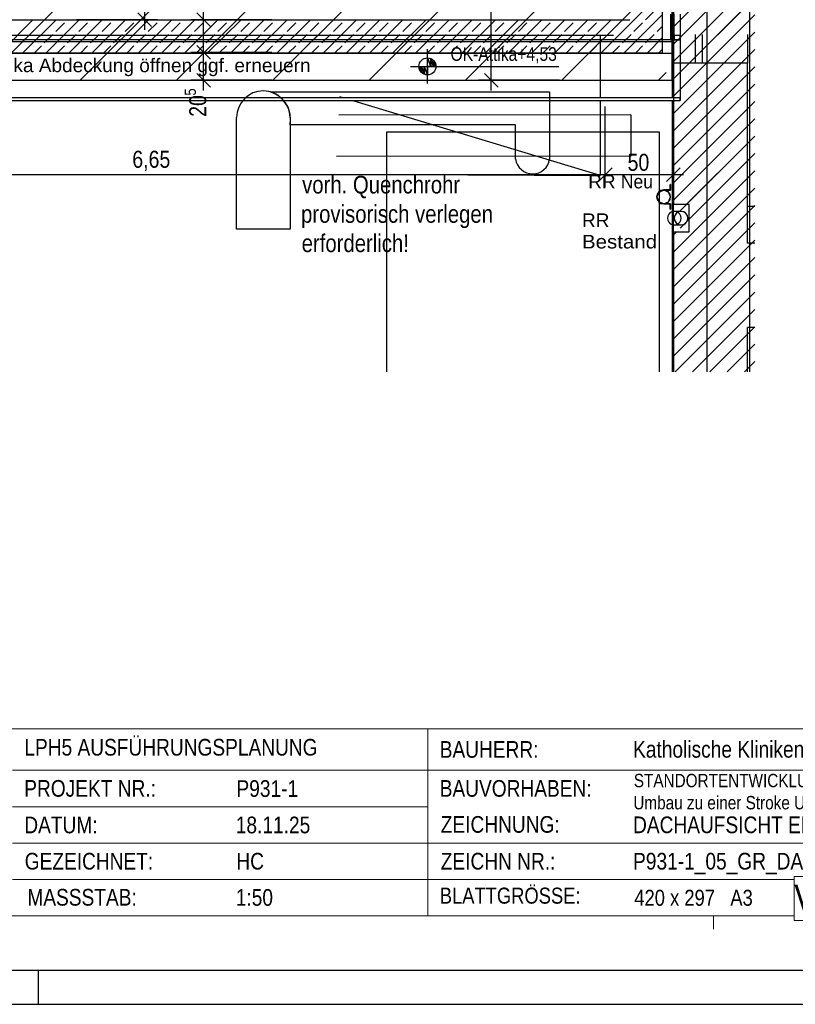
# Model space of a CAD drawing. Header units: metres. Extents: x -2 to 57.6, y -0.5 to 41.5.
# Tile 3 of 41: x 18.7 to 30.1, y -0.5 to 14. Entities that reach past the tile are written whole.
import ezdxf
from ezdxf.enums import TextEntityAlignment as Align

# ---------------------------------------------------------------- set-up
doc = ezdxf.new("R2010")
doc.units = ezdxf.units.M
doc.layers.add('ITB_XXX_Layout Rahmen', color=18, linetype='Continuous')
doc.layers.add('ITB_XXX_xRef', color=251, linetype='Continuous')
doc.styles.add('ARIAL', font='txt', dxfattribs={"height": 0.2})
doc.styles.add('ARIAL NARROW', font='txt', dxfattribs={"height": 0.2})
doc.styles.add('ARIAL NARROW_B', font='txt', dxfattribs={"height": 0.2})
doc.styles.add('ARIAL_B', font='txt', dxfattribs={"height": 0.2})

# ---------------------------------------------------------------- blocks, each defined once
blk = doc.blocks.new('ITB_1003-ID-102-8-535-128')
at = {"layer": 'ITB_XXX_xRef', "lineweight": 25}
for p, q in [((224.312, 182.634), (224.312, 157.226)), ((221.148, 161.506), (221.148, 179.006)), ((223.662, 161.916), (223.662, 178.596)), ((216.927, 162.396), (216.927, 178.116)), ((216.062, 162.396), (216.062, 170.256)), ((224.942, 157.226), (224.942, 167.807)), ((223.919, 162.39), (225.015, 163.486)), ((222.766, 161.916), (223.662, 162.812)), ((223.413, 162.393), (223.54, 162.52)), ((208.971, 162.396), (223.182, 162.396)), ((213.935, 161.909), (214.421, 162.396)), ((214.249, 162.393), (214.252, 162.396)), ((214.274, 161.91), (214.761, 162.396)), ((214.588, 162.393), (214.591, 162.396)), ((214.614, 161.91), (215.1, 162.396)), ((214.928, 162.393), (214.931, 162.396)), ((214.954, 161.91), (215.44, 162.396)), ((216.25, 162.396), (215.062, 162.396)), ((215.267, 162.393), (215.27, 162.396)), ((215.293, 161.91), (215.779, 162.396)), ((215.606, 162.393), (215.609, 162.396)), ((215.633, 161.911), (216.119, 162.396)), ((215.946, 162.393), (215.949, 162.396)), ((215.962, 162.496), (216.162, 162.296)), ((215.973, 161.911), (216.458, 162.396)), ((216.062, 162.246), (216.062, 162.396)), ((216.285, 162.393), (216.288, 162.396)), ((216.312, 161.911), (216.797, 162.396)), ((216.625, 162.393), (216.628, 162.396)), ((216.652, 161.911), (217.137, 162.396)), ((217.927, 162.396), (216.74, 162.396)), ((216.827, 162.496), (217.027, 162.296)), ((216.927, 161.916), (216.927, 162.396)), ((216.964, 162.393), (216.967, 162.396)), ((216.991, 161.912), (217.476, 162.396)), ((217.303, 162.393), (217.306, 162.396)), ((217.331, 161.912), (217.816, 162.396)), ((217.643, 162.393), (217.646, 162.396)), ((217.671, 161.912), (218.155, 162.396)), ((217.982, 162.393), (217.985, 162.396)), ((218.01, 161.912), (218.494, 162.396)), ((218.322, 162.393), (218.325, 162.396)), ((218.35, 161.913), (218.834, 162.396)), ((218.661, 162.393), (218.664, 162.396)), ((218.69, 161.913), (219.173, 162.396)), ((219, 162.393), (219.004, 162.396)), ((219.029, 161.913), (219.513, 162.396)), ((219.34, 162.393), (219.343, 162.396)), ((219.369, 161.913), (219.852, 162.396)), ((219.679, 162.393), (219.682, 162.396)), ((219.709, 161.913), (220.191, 162.396)), ((220.019, 162.393), (220.022, 162.396)), ((220.048, 161.914), (220.531, 162.396)), ((220.358, 162.393), (220.361, 162.396)), ((220.388, 161.914), (220.87, 162.396)), ((220.697, 162.393), (220.701, 162.396)), ((220.728, 161.914), (221.21, 162.396)), ((221.037, 162.393), (221.04, 162.396)), ((221.067, 161.914), (221.549, 162.396)), ((221.376, 162.393), (221.379, 162.396)), ((221.407, 161.915), (221.889, 162.396)), ((221.716, 162.393), (221.719, 162.396)), ((221.747, 161.915), (222.228, 162.396)), ((222.055, 162.393), (222.058, 162.396)), ((222.086, 161.915), (222.567, 162.396)), ((222.395, 162.393), (222.398, 162.396)), ((222.426, 161.915), (222.907, 162.396)), ((222.734, 162.393), (222.737, 162.396)), ((223.073, 162.393), (223.076, 162.396)), ((223.105, 161.916), (223.662, 162.472)), ((214.418, 162.223), (214.546, 162.351)), ((214.758, 162.223), (214.885, 162.351)), ((215.097, 162.223), (215.224, 162.351)), ((215.437, 162.223), (215.564, 162.351)), ((215.776, 162.223), (215.903, 162.351)), ((216.115, 162.223), (216.243, 162.351)), ((216.455, 162.223), (216.582, 162.351)), ((216.794, 162.223), (216.922, 162.351)), ((217.134, 162.223), (217.261, 162.351)), ((217.473, 162.223), (217.6, 162.351)), ((217.812, 162.223), (217.94, 162.351)), ((218.152, 162.223), (218.279, 162.351)), ((218.491, 162.223), (218.619, 162.351)), ((218.831, 162.223), (218.958, 162.351)), ((219.17, 162.223), (219.297, 162.351)), ((219.51, 162.223), (219.637, 162.351)), ((219.849, 162.223), (219.976, 162.351)), ((220.188, 162.223), (220.316, 162.351)), ((220.528, 162.223), (220.655, 162.351)), ((220.867, 162.223), (220.994, 162.351)), ((221.207, 162.223), (221.334, 162.351)), ((221.546, 162.223), (221.673, 162.351)), ((221.885, 162.223), (222.013, 162.351)), ((222.225, 162.223), (222.352, 162.351)), ((222.564, 162.223), (222.692, 162.351)), ((222.904, 162.223), (223.031, 162.351)), ((223.243, 162.223), (223.37, 162.351)), ((223.582, 162.223), (223.662, 162.303)), ((222.942, 162.166), (208.741, 162.166)), ((214.249, 162.054), (214.376, 162.181)), ((214.588, 162.054), (214.715, 162.181)), ((214.928, 162.054), (215.055, 162.181)), ((215.267, 162.054), (215.394, 162.181)), ((215.606, 162.054), (215.734, 162.181)), ((215.946, 162.054), (216.073, 162.181)), ((216.285, 162.054), (216.412, 162.181)), ((216.625, 162.054), (216.752, 162.181)), ((216.964, 162.054), (217.091, 162.181)), ((217.303, 162.054), (217.431, 162.181)), ((217.643, 162.054), (217.77, 162.181)), ((217.982, 162.054), (218.109, 162.181)), ((218.322, 162.054), (218.449, 162.181)), ((218.661, 162.054), (218.788, 162.181)), ((219, 162.054), (219.128, 162.181)), ((219.34, 162.054), (219.467, 162.181)), ((219.679, 162.054), (219.807, 162.181)), ((220.019, 162.054), (220.146, 162.181)), ((220.358, 162.054), (220.485, 162.181)), ((220.697, 162.054), (220.825, 162.181)), ((221.037, 162.054), (221.164, 162.181)), ((221.376, 162.054), (221.504, 162.181)), ((221.716, 162.054), (221.843, 162.181)), ((222.055, 162.054), (222.182, 162.181)), ((222.395, 162.054), (222.522, 162.181)), ((222.734, 162.054), (222.861, 162.181)), ((222.746, 162.174), (222.748, 160.109)), ((223.073, 162.054), (223.201, 162.181)), ((223.413, 162.054), (223.54, 162.181)), ((223.445, 161.916), (223.662, 162.133)), ((223.808, 161.756), (223.808, 162.177)), ((224.148, 161.756), (224.148, 162.177)), ((224.248, 161.756), (224.248, 162.178)), ((224.908, 162.179), (224.908, 161.756)), ((223.804, 162.073), (208.648, 162.073)), ((214.444, 161.91), (214.546, 162.011)), ((214.784, 161.91), (214.885, 162.011)), ((215.123, 161.91), (215.224, 162.011)), ((215.463, 161.911), (215.564, 162.011)), ((215.803, 161.911), (215.903, 162.011)), ((216.142, 161.911), (216.243, 162.011)), ((216.482, 161.911), (216.582, 162.011)), ((216.822, 161.911), (216.922, 162.011)), ((216.827, 162.016), (217.027, 161.816)), ((217.161, 161.912), (217.261, 162.011)), ((217.501, 161.912), (217.6, 162.011)), ((217.841, 161.912), (217.94, 162.011)), ((218.18, 161.912), (218.279, 162.011)), ((218.52, 161.913), (218.619, 162.011)), ((218.86, 161.913), (218.958, 162.011)), ((219.199, 161.913), (219.297, 162.011)), ((219.539, 161.913), (219.637, 162.011)), ((219.879, 161.914), (219.976, 162.011)), ((220.212, 161.461), (220.212, 161.961)), ((220.218, 161.914), (220.316, 162.011)), ((220.558, 161.914), (220.655, 162.011)), ((220.897, 161.914), (220.994, 162.011)), ((221.237, 161.915), (221.334, 162.011)), ((221.577, 161.915), (221.673, 162.011)), ((221.916, 161.915), (222.013, 162.011)), ((222.256, 161.915), (222.352, 162.011)), ((222.596, 161.916), (222.692, 162.011)), ((222.935, 161.916), (223.031, 162.011)), ((223.275, 161.916), (223.37, 162.011)), ((223.615, 161.916), (223.662, 161.963)), ((208.481, 161.906), (223.662, 161.916)), ((208.648, 161.904), (223.804, 161.904)), ((217.927, 161.916), (216.74, 161.916)), ((216.927, 161.506), (216.927, 161.916)), ((220.212, 161.711), (220.212, 161.836)), ((220.212, 161.836), (220.26, 161.711)), ((220.26, 161.711), (220.212, 161.836)), ((220.212, 161.836), (220.26, 161.826)), ((220.26, 161.826), (220.26, 161.826)), ((220.26, 161.826), (220.26, 161.711)), ((220.26, 161.711), (220.26, 161.826)), ((220.26, 161.826), (220.301, 161.711)), ((220.301, 161.711), (220.26, 161.826)), ((220.26, 161.826), (220.301, 161.799)), ((220.301, 161.799), (220.301, 161.799)), ((220.301, 161.799), (220.301, 161.711)), ((220.301, 161.711), (220.301, 161.799)), ((220.301, 161.799), (220.328, 161.711)), ((220.328, 161.711), (220.301, 161.799)), ((220.301, 161.799), (220.328, 161.759)), ((219.962, 161.711), (222.139, 161.711)), ((220.097, 161.663), (220.087, 161.711)), ((220.087, 161.711), (220.097, 161.711)), ((220.097, 161.711), (220.097, 161.711)), ((220.097, 161.711), (220.097, 161.663)), ((220.097, 161.663), (220.097, 161.711)), ((220.097, 161.711), (220.124, 161.622)), ((220.124, 161.622), (220.097, 161.711)), ((220.097, 161.711), (220.124, 161.711)), ((220.124, 161.622), (220.097, 161.663)), ((220.124, 161.711), (220.124, 161.711)), ((220.124, 161.711), (220.124, 161.622)), ((220.124, 161.622), (220.124, 161.711)), ((220.124, 161.711), (220.164, 161.595)), ((220.164, 161.595), (220.124, 161.711)), ((220.124, 161.711), (220.164, 161.711)), ((220.164, 161.711), (220.164, 161.711)), ((220.164, 161.711), (220.164, 161.595)), ((220.164, 161.595), (220.164, 161.711)), ((220.164, 161.711), (220.212, 161.586)), ((220.212, 161.586), (220.164, 161.711)), ((220.164, 161.711), (220.212, 161.711)), ((220.26, 161.711), (220.212, 161.711)), ((220.212, 161.711), (220.212, 161.711)), ((220.212, 161.711), (220.212, 161.586)), ((220.26, 161.711), (220.26, 161.711)), ((220.301, 161.711), (220.26, 161.711)), ((220.301, 161.711), (220.301, 161.711)), ((220.328, 161.711), (220.301, 161.711)), ((220.328, 161.759), (220.328, 161.759)), ((220.328, 161.759), (220.328, 161.711)), ((220.328, 161.711), (220.328, 161.759)), ((220.328, 161.759), (220.337, 161.711)), ((220.328, 161.711), (220.328, 161.711)), ((220.337, 161.711), (220.328, 161.711)), ((220.337, 161.711), (220.337, 161.711)), ((224.908, 161.756), (223.808, 161.756)), ((223.808, 157.226), (223.808, 161.756)), ((224.908, 159.116), (224.908, 161.756)), ((208.081, 161.506), (223.804, 161.506)), ((217.927, 161.506), (216.74, 161.506)), ((216.827, 161.606), (217.027, 161.406)), ((216.927, 161.356), (216.927, 161.506)), ((220.124, 161.622), (220.124, 161.622)), ((220.164, 161.595), (220.124, 161.622)), ((220.164, 161.595), (220.164, 161.595)), ((220.212, 161.586), (220.164, 161.595)), ((220.212, 161.586), (220.212, 161.586)), ((222.148, 161.506), (220.961, 161.506)), ((221.048, 161.606), (221.248, 161.406)), ((221.148, 161.356), (221.148, 161.506)), ((223.601, 161.506), (223.714, 161.619)), ((217.91, 161.336), (222.005, 161.336)), ((222.748, 160.109), (218.925, 161.264)), ((222.822, 159.935), (222.822, 161.122)), ((217.411, 159.322), (217.411, 160.958)), ((218.197, 160.958), (218.197, 159.322)), ((223.199, 160.998), (218.91, 160.992)), ((223.199, 160.998), (223.199, 160.394)), ((223.919, 159.845), (225.015, 160.941)), ((221.506, 160.851), (218.197, 160.851)), ((221.506, 160.35), (221.506, 160.851)), ((219.615, 157.226), (219.615, 160.748)), ((219.615, 160.748), (223.614, 160.748)), ((223.919, 159.59), (225.015, 160.686)), ((224.01, 159.682), (224.942, 160.613)), ((223.199, 160.394), (218.878, 160.389)), ((223.919, 159.335), (225.015, 160.431)), ((224.052, 159.469), (224.942, 160.359)), ((222.922, 160.222), (222.722, 160.022)), ((209.523, 160.122), (222.822, 160.122)), ((218.863, 160.127), (222.748, 160.109)), ((222.822, 160.122), (223.822, 160.122)), ((223.822, 160.122), (223.972, 160.122)), ((223.919, 159.081), (225.015, 160.177)), ((223.919, 158.826), (225.015, 159.922)), ((224.052, 159.682), (223.822, 159.682)), ((223.919, 158.572), (225.015, 159.668)), ((224.052, 159.282), (224.052, 159.682)), ((224.908, 159.656), (225.015, 159.656)), ((223.935, 159.582), (223.835, 159.582)), ((223.822, 158.22), (224.942, 159.34)), ((223.835, 159.382), (223.935, 159.382)), ((223.919, 158.317), (225.015, 159.413)), ((218.197, 159.322), (217.411, 159.322)), ((223.822, 159.282), (224.052, 159.282)), ((223.822, 159.239), (223.865, 159.282)), ((223.822, 159.282), (223.822, 157.226)), ((223.822, 157.966), (224.942, 159.086)), ((223.919, 158.063), (225.015, 159.159)), ((225.015, 159.116), (224.908, 159.116)), ((223.919, 157.808), (225.015, 158.904)), ((223.822, 157.711), (224.942, 158.831)), ((223.919, 157.554), (225.015, 158.65)), ((223.822, 157.457), (224.942, 158.577)), ((223.846, 157.226), (224.942, 158.322)), ((223.919, 157.299), (225.015, 158.395)), ((224.101, 157.226), (225.015, 158.14)), ((224.101, 157.226), (224.942, 158.067)), ((224.355, 157.226), (225.015, 157.886)), ((224.355, 157.226), (224.942, 157.813)), ((225.015, 157.876), (224.908, 157.876)), ((224.908, 157.226), (224.908, 157.876)), ((224.61, 157.226), (225.015, 157.631)), ((224.61, 157.226), (224.942, 157.558)), ((224.865, 157.226), (225.015, 157.377)), ((224.865, 157.226), (224.942, 157.304))]:
    blk.add_line(p, q, dxfattribs=at)
for points in [[(223.835, 159.582), (223.804, 159.577), (223.776, 159.563), (223.754, 159.541), (223.739, 159.513), (223.735, 159.482), (223.739, 159.451), (223.754, 159.423), (223.776, 159.401), (223.804, 159.387), (223.835, 159.382)], [(223.835, 159.582), (223.804, 159.577), (223.776, 159.563), (223.754, 159.541), (223.739, 159.513), (223.735, 159.482), (223.739, 159.451), (223.754, 159.423), (223.776, 159.401), (223.804, 159.387), (223.835, 159.382)], [(223.935, 159.582), (223.904, 159.577), (223.876, 159.563), (223.854, 159.541), (223.839, 159.513), (223.835, 159.482), (223.839, 159.451), (223.854, 159.423), (223.876, 159.401), (223.904, 159.387), (223.935, 159.382)], [(223.835, 159.382), (223.865, 159.387), (223.893, 159.401), (223.915, 159.423), (223.93, 159.451), (223.935, 159.482), (223.93, 159.513), (223.915, 159.541), (223.893, 159.563), (223.865, 159.577), (223.835, 159.582)], [(223.835, 159.382), (223.865, 159.387), (223.893, 159.401), (223.915, 159.423), (223.93, 159.451), (223.935, 159.482), (223.93, 159.513), (223.915, 159.541), (223.893, 159.563), (223.865, 159.577), (223.835, 159.582)], [(223.935, 159.382), (223.965, 159.387), (223.993, 159.401), (224.015, 159.423), (224.03, 159.451), (224.035, 159.482), (224.03, 159.513), (224.015, 159.541), (223.993, 159.563), (223.965, 159.577), (223.935, 159.582)]]:
    blk.add_lwpolyline(points, dxfattribs=at)
blk.add_circle((220.212, 161.711), 0.125, dxfattribs=at)
for centre, radius, start, end in [((221.756, 160.384), 0.252, 187.6214, 352.3786), ((223.935, 159.482), 0.1, 270, 90), ((223.935, 159.482), 0.1, 270, 90), ((223.935, 159.482), 0.1, 270, 90)]:
    blk.add_arc(centre, radius, start, end, dxfattribs=at)
for s, height, style, p, p2 in [('OK-Attika+4,53', 0.2, 'ARIAL NARROW', (220.551, 161.792), (222.111, 161.792)), ('oberste Attika Abdeckung öffnen ggf. erneuern', 0.2, 'ARIAL', (212.724, 161.626), (218.496, 161.626)), ('6,65', 0.25, 'ARIAL NARROW', (215.88, 160.222), (216.438, 160.222)), ('50', 0.25, 'ARIAL NARROW', (223.149, 160.177), (223.468, 160.177)), ('vorh. Quenchrohr', 0.26, 'ARIAL NARROW', (218.373, 159.844), (220.692, 159.844)), ('RR', 0.2, 'ARIAL', (222.571, 159.919), (222.974, 159.919)), ('provisorisch verlegen', 0.26, 'ARIAL NARROW', (218.357, 159.414), (221.174, 159.414)), ('RR', 0.2, 'ARIAL_B', (222.48, 159.351), (222.883, 159.351)), ('erforderlich!', 0.26, 'ARIAL NARROW', (218.366, 158.984), (219.94, 158.984)), ('Bestand', 0.2, 'ARIAL_B', (222.48, 159.037), (223.582, 159.037))]:
    blk.add_text(s, height=height, dxfattribs=dict(at, style=style)).set_placement(p, p2, align=Align.FIT)
at = {"layer": 'ITB_XXX_xRef', "lineweight": 25, "style": 'ARIAL', "width": 0.919531}
blk.add_text('Neu', height=0.2, dxfattribs=at).set_placement((223.051, 159.919), (223.522, 159.919), align=Align.FIT)
at = {"lineweight": 25}
for points in [[(223.811, 162.166), (223.831, 162.166), (223.831, 162.476), (223.811, 162.476)], [(207.825, 161.209), (223.919, 161.209), (223.919, 161.25), (207.825, 161.25)], [(223.68, 159.894), (223.751, 159.865), (223.61, 159.865)]]:
    blk.add_wipeout(points, dxfattribs=at).dxf.layer = 'ITB_XXX_xRef'
at = {"layer": 'ITB_XXX_xRef', "lineweight": 25}
for p, q in [((223.811, 162.476), (223.811, 162.166)), ((223.831, 162.166), (223.831, 162.476)), ((223.811, 162.166), (223.831, 162.166)), ((223.919, 160.863), (225.015, 161.959)), ((223.822, 160.766), (224.942, 161.886)), ((223.919, 160.608), (225.015, 161.704)), ((223.822, 160.511), (224.942, 161.631)), ((223.822, 160.257), (224.942, 161.377)), ((223.919, 160.354), (225.015, 161.45)), ((223.919, 161.25), (207.825, 161.25)), ((223.919, 161.25), (207.825, 161.25)), ((222.005, 161.336), (222.005, 160.35)), ((223.919, 161.209), (223.919, 161.25)), ((223.919, 161.25), (223.919, 161.209)), ((207.825, 161.209), (223.919, 161.209)), ((207.825, 161.209), (223.919, 161.209)), ((223.919, 160.099), (225.015, 161.195))]:
    blk.add_line(p, q, dxfattribs=at)
for centre, radius, start, end in [((217.804, 160.958), 0.393, 0, 180), ((217.773, 160.928), 0.431, 349.7179, 71.3681)]:
    blk.add_arc(centre, radius, start, end, dxfattribs=at)
at = {"layer": 'ITB_XXX_xRef', "lineweight": 25, "style": 'ARIAL NARROW'}
for s, height, p, p2 in [('5', 0.165, (216.813, 161.282), (216.813, 161.387)), ('20', 0.25, (216.966, 160.97), (216.966, 161.289))]:
    blk.add_text(s, height=height, rotation=90, dxfattribs=at).set_placement(p, p2, align=Align.FIT)
at = {"lineweight": 25}
blk.add_wipeout([(223.61, 159.865), (223.751, 159.865), (223.78, 159.794)], dxfattribs=at).dxf.layer = 'ITB_XXX_xRef'
for points in [[(223.809, 162.166), (223.811, 162.166), (223.811, 162.476), (223.809, 162.476)], [(223.61, 159.865), (223.78, 159.794), (223.58, 159.794)]]:
    blk.add_wipeout(points, dxfattribs=at).dxf.layer = 'ITB_XXX_xRef'
at = {"layer": 'ITB_XXX_xRef', "lineweight": 25}
for p, q in [((223.809, 162.476), (223.809, 162.166)), ((223.811, 162.166), (223.811, 162.476)), ((223.809, 162.166), (223.811, 162.166)), ((223.68, 159.894), (223.68, 159.894)), ((223.68, 159.894), (223.68, 159.894))]:
    blk.add_line(p, q, dxfattribs=at)
at = {"lineweight": 25}
blk.add_wipeout([(223.58, 159.794), (223.78, 159.794), (223.751, 159.724)], dxfattribs=at).dxf.layer = 'ITB_XXX_xRef'
for points in [[(223.779, 162.166), (223.809, 162.166), (223.809, 162.476), (223.779, 162.476)], [(223.58, 159.794), (223.751, 159.724), (223.61, 159.724)]]:
    blk.add_wipeout(points, dxfattribs=at).dxf.layer = 'ITB_XXX_xRef'
at = {"layer": 'ITB_XXX_xRef', "lineweight": 25}
for p, q in [((223.822, 162.293), (224.942, 163.413)), ((223.779, 162.476), (223.779, 162.166)), ((223.809, 162.166), (223.809, 162.476)), ((223.779, 162.166), (223.809, 162.166)), ((223.68, 159.894), (223.61, 159.865)), ((223.751, 159.865), (223.68, 159.894))]:
    blk.add_line(p, q, dxfattribs=at)
at = {"lineweight": 25}
blk.add_wipeout([(223.61, 159.724), (223.751, 159.724), (223.68, 159.694)], dxfattribs=at).dxf.layer = 'ITB_XXX_xRef'
at = {"layer": 'ITB_XXX_xRef', "lineweight": 25}
for p, q in [((223.61, 159.865), (223.58, 159.794)), ((223.58, 159.794), (223.61, 159.724)), ((223.78, 159.794), (223.751, 159.865)), ((223.751, 159.724), (223.78, 159.794)), ((223.61, 159.724), (223.68, 159.694)), ((223.68, 159.694), (223.751, 159.724)), ((223.68, 159.694), (223.68, 159.694)), ((223.68, 159.694), (223.68, 159.694))]:
    blk.add_line(p, q, dxfattribs=at)
at = {"lineweight": 25}
blk.add_wipeout([(223.809, 162.1), (223.811, 162.1), (223.811, 162.166), (223.809, 162.166)], dxfattribs=at).dxf.layer = 'ITB_XXX_xRef'
at = {"layer": 'ITB_XXX_xRef', "lineweight": 25}
for p, q in [((223.811, 162.166), (223.809, 162.166)), ((223.809, 162.166), (223.809, 162.1)), ((223.809, 162.1), (223.811, 162.1)), ((223.811, 162.1), (223.811, 162.166))]:
    blk.add_line(p, q, dxfattribs=at)
at = {"lineweight": 25}
blk.add_wipeout([(223.776, 159.974), (223.78, 159.974), (223.776, 159.898)], dxfattribs=at).dxf.layer = 'ITB_XXX_xRef'
for points in [[(223.779, 162.1), (223.809, 162.1), (223.809, 162.166), (223.779, 162.166)], [(223.776, 159.898), (223.78, 159.974), (223.78, 159.898)]]:
    blk.add_wipeout(points, dxfattribs=at).dxf.layer = 'ITB_XXX_xRef'
at = {"layer": 'ITB_XXX_xRef', "lineweight": 25}
for p, q in [((213.822, 161.627), (223.714, 171.519)), ((215.115, 161.506), (223.714, 170.105)), ((216.53, 161.506), (223.714, 168.69)), ((217.944, 161.506), (223.714, 167.276)), ((219.358, 161.506), (223.714, 165.862)), ((220.772, 161.506), (223.714, 164.448)), ((222.186, 161.506), (223.714, 163.034)), ((223.779, 162.476), (223.779, 162.166)), ((223.809, 162.476), (223.809, 162.166)), ((223.811, 162.476), (223.811, 162.166)), ((223.809, 162.166), (223.779, 162.166)), ((223.779, 162.166), (223.779, 162.1)), ((223.779, 162.166), (223.779, 162.1)), ((223.779, 162.1), (223.809, 162.1)), ((223.809, 162.1), (223.809, 162.166)), ((223.809, 162.166), (223.809, 162.1)), ((223.78, 159.974), (223.776, 159.974))]:
    blk.add_line(p, q, dxfattribs=at)
at = {"lineweight": 25}
blk.add_wipeout([(223.68, 159.898), (223.78, 159.898), (223.672, 159.895)], dxfattribs=at).dxf.layer = 'ITB_XXX_xRef'
for points in [[(223.831, 162.1), (223.919, 162.1), (223.919, 162.166), (223.831, 162.166)], [(223.672, 159.895), (223.78, 159.898), (223.78, 159.895)]]:
    blk.add_wipeout(points, dxfattribs=at).dxf.layer = 'ITB_XXX_xRef'
at = {"layer": 'ITB_XXX_xRef', "lineweight": 25}
for p, q in [((223.919, 162.136), (225.015, 163.232)), ((223.919, 161.881), (225.015, 162.977)), ((223.919, 161.627), (225.015, 162.722)), ((223.919, 162.476), (223.919, 162.166)), ((223.919, 161.372), (225.015, 162.468)), ((223.919, 162.166), (223.831, 162.166)), ((223.831, 162.166), (223.831, 162.1)), ((223.831, 162.1), (223.919, 162.1)), ((223.919, 161.117), (225.015, 162.213)), ((223.919, 162.1), (223.919, 162.166)), ((223.919, 162.166), (223.919, 162.1)), ((223.919, 162.1), (223.919, 161.25)), ((223.776, 159.974), (223.776, 159.898)), ((223.78, 159.895), (223.78, 159.974))]:
    blk.add_line(p, q, dxfattribs=at)
at = {"lineweight": 25}
blk.add_wipeout([(223.672, 159.895), (223.68, 159.895), (223.607, 159.868)], dxfattribs=at).dxf.layer = 'ITB_XXX_xRef'
for points in [[(223.811, 162.1), (223.831, 162.1), (223.831, 162.166), (223.811, 162.166)], [(223.607, 159.868), (223.68, 159.895), (223.615, 159.868)]]:
    blk.add_wipeout(points, dxfattribs=at).dxf.layer = 'ITB_XXX_xRef'
at = {"layer": 'ITB_XXX_xRef', "lineweight": 25}
for p, q in [((223.804, 161.506), (223.822, 179.006)), ((223.822, 162.039), (224.942, 163.159)), ((223.822, 161.784), (224.942, 162.904)), ((223.804, 162.536), (223.804, 162.073)), ((223.822, 161.53), (224.942, 162.65)), ((223.822, 161.275), (224.942, 162.395)), ((223.919, 162.1), (208.675, 162.1)), ((223.779, 162.166), (223.779, 162.1)), ((223.831, 162.166), (223.811, 162.166)), ((223.811, 162.166), (223.811, 162.1)), ((223.811, 162.1), (223.831, 162.1)), ((223.822, 161.02), (224.942, 162.14)), ((223.831, 162.1), (223.831, 162.166)), ((223.919, 162.166), (223.831, 162.166)), ((223.804, 162.073), (223.804, 161.904))]:
    blk.add_line(p, q, dxfattribs=at)
at = {"lineweight": 25}
blk.add_wipeout([(223.607, 159.868), (223.615, 159.868), (223.606, 159.865)], dxfattribs=at).dxf.layer = 'ITB_XXX_xRef'
blk.add_wipeout([(223.606, 159.865), (223.615, 159.868), (223.609, 159.865)], dxfattribs=at).dxf.layer = 'ITB_XXX_xRef'
blk.add_wipeout([(223.606, 159.865), (223.609, 159.865), (223.576, 159.794)], dxfattribs=at).dxf.layer = 'ITB_XXX_xRef'
blk.add_wipeout([(223.576, 159.794), (223.609, 159.865), (223.58, 159.794)], dxfattribs=at).dxf.layer = 'ITB_XXX_xRef'
at = {"layer": 'ITB_XXX_xRef', "lineweight": 25}
for p, q in [((223.68, 159.898), (223.607, 159.868)), ((223.776, 159.898), (223.68, 159.898)), ((223.68, 159.898), (223.68, 159.898)), ((223.68, 159.895), (223.68, 159.895)), ((223.68, 159.895), (223.78, 159.895))]:
    blk.add_line(p, q, dxfattribs=at)
at = {"lineweight": 25}
blk.add_wipeout([(223.576, 159.794), (223.58, 159.794), (223.606, 159.723)], dxfattribs=at).dxf.layer = 'ITB_XXX_xRef'
for points in [[(223.776, 159.974), (223.78, 159.974), (223.776, 159.898)], [(223.606, 159.723), (223.58, 159.794), (223.609, 159.723)]]:
    blk.add_wipeout(points, dxfattribs=at).dxf.layer = 'ITB_XXX_xRef'
at = {"layer": 'ITB_XXX_xRef', "lineweight": 25}
blk.add_line((223.609, 159.865), (223.68, 159.895), dxfattribs=at)
at = {"lineweight": 25}
for points in [[(223.776, 159.898), (223.78, 159.974), (223.78, 159.898)], [(223.606, 159.723), (223.609, 159.723), (223.607, 159.721)]]:
    blk.add_wipeout(points, dxfattribs=at).dxf.layer = 'ITB_XXX_xRef'
at = {"layer": 'ITB_XXX_xRef', "lineweight": 25}
blk.add_line((223.78, 159.974), (223.776, 159.974), dxfattribs=at)
at = {"lineweight": 25}
blk.add_wipeout([(223.607, 159.721), (223.609, 159.723), (223.615, 159.721)], dxfattribs=at).dxf.layer = 'ITB_XXX_xRef'
at = {"layer": 'ITB_XXX_xRef', "lineweight": 25}
for p, q in [((223.607, 159.868), (223.576, 159.794)), ((223.58, 159.794), (223.609, 159.865))]:
    blk.add_line(p, q, dxfattribs=at)
at = {"lineweight": 25}
blk.add_wipeout([(223.607, 159.721), (223.615, 159.721), (223.672, 159.694)], dxfattribs=at).dxf.layer = 'ITB_XXX_xRef'
for points in [[(223.68, 159.898), (223.78, 159.898), (223.672, 159.895)], [(223.672, 159.694), (223.615, 159.721), (223.68, 159.694)]]:
    blk.add_wipeout(points, dxfattribs=at).dxf.layer = 'ITB_XXX_xRef'
for points in [[(223.672, 159.895), (223.78, 159.898), (223.78, 159.895)], [(223.672, 159.694), (223.78, 159.694), (223.68, 159.69)]]:
    blk.add_wipeout(points, dxfattribs=at).dxf.layer = 'ITB_XXX_xRef'
at = {"layer": 'ITB_XXX_xRef', "lineweight": 25}
for p, q in [((223.776, 159.974), (223.776, 159.898)), ((223.78, 159.895), (223.78, 159.974)), ((223.576, 159.794), (223.607, 159.721))]:
    blk.add_line(p, q, dxfattribs=at)
at = {"lineweight": 25}
for points in [[(223.672, 159.895), (223.68, 159.895), (223.607, 159.868)], [(223.68, 159.69), (223.78, 159.694), (223.78, 159.69)]]:
    blk.add_wipeout(points, dxfattribs=at).dxf.layer = 'ITB_XXX_xRef'
at = {"layer": 'ITB_XXX_xRef', "lineweight": 25}
for p, q in [((223.609, 159.723), (223.58, 159.794)), ((223.607, 159.721), (223.68, 159.69)), ((223.68, 159.694), (223.609, 159.723)), ((223.68, 159.694), (223.68, 159.694)), ((223.68, 159.69), (223.68, 159.69))]:
    blk.add_line(p, q, dxfattribs=at)
at = {"lineweight": 25}
for points in [[(223.607, 159.868), (223.68, 159.895), (223.615, 159.868)], [(223.776, 159.69), (223.78, 159.69), (223.776, 159.614)]]:
    blk.add_wipeout(points, dxfattribs=at).dxf.layer = 'ITB_XXX_xRef'
for points in [[(223.607, 159.868), (223.615, 159.868), (223.606, 159.865)], [(223.776, 159.614), (223.78, 159.69), (223.78, 159.614)]]:
    blk.add_wipeout(points, dxfattribs=at).dxf.layer = 'ITB_XXX_xRef'
at = {"layer": 'ITB_XXX_xRef', "lineweight": 25}
for p, q in [((223.78, 159.694), (223.68, 159.694)), ((223.68, 159.69), (223.776, 159.69)), ((223.776, 159.69), (223.776, 159.614)), ((223.78, 159.614), (223.78, 159.694)), ((223.776, 159.614), (223.78, 159.614))]:
    blk.add_line(p, q, dxfattribs=at)
at = {"lineweight": 25}
blk.add_wipeout([(223.606, 159.865), (223.615, 159.868), (223.609, 159.865)], dxfattribs=at).dxf.layer = 'ITB_XXX_xRef'
blk.add_wipeout([(223.606, 159.865), (223.609, 159.865), (223.576, 159.794)], dxfattribs=at).dxf.layer = 'ITB_XXX_xRef'
blk.add_wipeout([(223.576, 159.794), (223.609, 159.865), (223.58, 159.794)], dxfattribs=at).dxf.layer = 'ITB_XXX_xRef'
at = {"layer": 'ITB_XXX_xRef', "lineweight": 25}
for p, q in [((223.68, 159.898), (223.607, 159.868)), ((223.776, 159.898), (223.68, 159.898)), ((223.68, 159.898), (223.68, 159.898)), ((223.68, 159.895), (223.68, 159.895)), ((223.68, 159.895), (223.78, 159.895))]:
    blk.add_line(p, q, dxfattribs=at)
at = {"lineweight": 25}
blk.add_wipeout([(223.576, 159.794), (223.58, 159.794), (223.606, 159.723)], dxfattribs=at).dxf.layer = 'ITB_XXX_xRef'
for points in [[(223.776, 159.974), (223.78, 159.974), (223.776, 159.898)], [(223.606, 159.723), (223.58, 159.794), (223.609, 159.723)]]:
    blk.add_wipeout(points, dxfattribs=at).dxf.layer = 'ITB_XXX_xRef'
at = {"layer": 'ITB_XXX_xRef', "lineweight": 25}
blk.add_line((223.609, 159.865), (223.68, 159.895), dxfattribs=at)
at = {"lineweight": 25}
for points in [[(223.776, 159.898), (223.78, 159.974), (223.78, 159.898)], [(223.606, 159.723), (223.609, 159.723), (223.607, 159.721)]]:
    blk.add_wipeout(points, dxfattribs=at).dxf.layer = 'ITB_XXX_xRef'
at = {"layer": 'ITB_XXX_xRef', "lineweight": 25}
blk.add_line((223.78, 159.974), (223.776, 159.974), dxfattribs=at)
at = {"lineweight": 25}
blk.add_wipeout([(223.607, 159.721), (223.609, 159.723), (223.615, 159.721)], dxfattribs=at).dxf.layer = 'ITB_XXX_xRef'
at = {"layer": 'ITB_XXX_xRef', "lineweight": 25}
for p, q in [((223.607, 159.868), (223.576, 159.794)), ((223.58, 159.794), (223.609, 159.865))]:
    blk.add_line(p, q, dxfattribs=at)
at = {"lineweight": 25}
blk.add_wipeout([(223.607, 159.721), (223.615, 159.721), (223.672, 159.694)], dxfattribs=at).dxf.layer = 'ITB_XXX_xRef'
for points in [[(223.68, 159.898), (223.78, 159.898), (223.672, 159.895)], [(223.672, 159.694), (223.615, 159.721), (223.68, 159.694)]]:
    blk.add_wipeout(points, dxfattribs=at).dxf.layer = 'ITB_XXX_xRef'
for points in [[(223.672, 159.895), (223.78, 159.898), (223.78, 159.895)], [(223.672, 159.694), (223.78, 159.694), (223.68, 159.69)]]:
    blk.add_wipeout(points, dxfattribs=at).dxf.layer = 'ITB_XXX_xRef'
at = {"layer": 'ITB_XXX_xRef', "lineweight": 25}
for p, q in [((223.776, 159.974), (223.776, 159.898)), ((223.78, 159.895), (223.78, 159.974)), ((223.576, 159.794), (223.607, 159.721))]:
    blk.add_line(p, q, dxfattribs=at)
at = {"lineweight": 25}
for points in [[(223.672, 159.895), (223.68, 159.895), (223.607, 159.868)], [(223.68, 159.69), (223.78, 159.694), (223.78, 159.69)]]:
    blk.add_wipeout(points, dxfattribs=at).dxf.layer = 'ITB_XXX_xRef'
at = {"layer": 'ITB_XXX_xRef', "lineweight": 25}
for p, q in [((223.609, 159.723), (223.58, 159.794)), ((223.607, 159.721), (223.68, 159.69)), ((223.68, 159.694), (223.609, 159.723)), ((223.68, 159.694), (223.68, 159.694)), ((223.68, 159.69), (223.68, 159.69))]:
    blk.add_line(p, q, dxfattribs=at)
at = {"lineweight": 25}
for points in [[(223.607, 159.868), (223.68, 159.895), (223.615, 159.868)], [(223.776, 159.69), (223.78, 159.69), (223.776, 159.614)]]:
    blk.add_wipeout(points, dxfattribs=at).dxf.layer = 'ITB_XXX_xRef'
for points in [[(223.607, 159.868), (223.615, 159.868), (223.606, 159.865)], [(223.776, 159.614), (223.78, 159.69), (223.78, 159.614)]]:
    blk.add_wipeout(points, dxfattribs=at).dxf.layer = 'ITB_XXX_xRef'
at = {"layer": 'ITB_XXX_xRef', "lineweight": 25}
for p, q in [((223.78, 159.694), (223.68, 159.694)), ((223.68, 159.69), (223.776, 159.69)), ((223.776, 159.69), (223.776, 159.614)), ((223.78, 159.614), (223.78, 159.694)), ((223.776, 159.614), (223.78, 159.614))]:
    blk.add_line(p, q, dxfattribs=at)
at = {"lineweight": 25}
blk.add_wipeout([(223.606, 159.865), (223.615, 159.868), (223.609, 159.865)], dxfattribs=at).dxf.layer = 'ITB_XXX_xRef'
blk.add_wipeout([(223.606, 159.865), (223.609, 159.865), (223.576, 159.794)], dxfattribs=at).dxf.layer = 'ITB_XXX_xRef'
blk.add_wipeout([(223.576, 159.794), (223.609, 159.865), (223.58, 159.794)], dxfattribs=at).dxf.layer = 'ITB_XXX_xRef'
at = {"layer": 'ITB_XXX_xRef', "lineweight": 25}
for p, q in [((223.68, 159.898), (223.607, 159.868)), ((223.776, 159.898), (223.68, 159.898)), ((223.68, 159.898), (223.68, 159.898)), ((223.68, 159.895), (223.68, 159.895)), ((223.68, 159.895), (223.78, 159.895))]:
    blk.add_line(p, q, dxfattribs=at)
at = {"lineweight": 25}
blk.add_wipeout([(223.576, 159.794), (223.58, 159.794), (223.606, 159.723)], dxfattribs=at).dxf.layer = 'ITB_XXX_xRef'
for points in [[(223.776, 159.974), (223.78, 159.974), (223.776, 159.898)], [(223.606, 159.723), (223.58, 159.794), (223.609, 159.723)]]:
    blk.add_wipeout(points, dxfattribs=at).dxf.layer = 'ITB_XXX_xRef'
at = {"layer": 'ITB_XXX_xRef', "lineweight": 25}
blk.add_line((223.609, 159.865), (223.68, 159.895), dxfattribs=at)
at = {"lineweight": 25}
for points in [[(223.776, 159.898), (223.78, 159.974), (223.78, 159.898)], [(223.606, 159.723), (223.609, 159.723), (223.607, 159.721)]]:
    blk.add_wipeout(points, dxfattribs=at).dxf.layer = 'ITB_XXX_xRef'
at = {"layer": 'ITB_XXX_xRef', "lineweight": 25}
for p, q in [((223.822, 160.002), (224.942, 161.122)), ((223.722, 160.022), (223.922, 160.222)), ((223.78, 159.974), (223.776, 159.974)), ((223.776, 159.974), (223.78, 159.974)), ((223.776, 159.974), (223.78, 159.974)), ((223.776, 159.974), (223.78, 159.974)), ((223.776, 159.974), (223.78, 159.974))]:
    blk.add_line(p, q, dxfattribs=at)
at = {"lineweight": 25}
blk.add_wipeout([(223.607, 159.721), (223.609, 159.723), (223.615, 159.721)], dxfattribs=at).dxf.layer = 'ITB_XXX_xRef'
at = {"layer": 'ITB_XXX_xRef', "lineweight": 25}
for p, q in [((223.607, 159.868), (223.576, 159.794)), ((223.58, 159.794), (223.609, 159.865))]:
    blk.add_line(p, q, dxfattribs=at)
at = {"lineweight": 25}
blk.add_wipeout([(223.607, 159.721), (223.615, 159.721), (223.672, 159.694)], dxfattribs=at).dxf.layer = 'ITB_XXX_xRef'
for points in [[(223.68, 159.898), (223.78, 159.898), (223.672, 159.895)], [(223.672, 159.694), (223.615, 159.721), (223.68, 159.694)]]:
    blk.add_wipeout(points, dxfattribs=at).dxf.layer = 'ITB_XXX_xRef'
for points in [[(223.672, 159.895), (223.78, 159.898), (223.78, 159.895)], [(223.672, 159.694), (223.78, 159.694), (223.68, 159.69)]]:
    blk.add_wipeout(points, dxfattribs=at).dxf.layer = 'ITB_XXX_xRef'
at = {"layer": 'ITB_XXX_xRef', "lineweight": 25}
for p, q in [((223.776, 159.974), (223.776, 159.898)), ((223.776, 159.898), (223.776, 159.974)), ((223.776, 159.898), (223.776, 159.974)), ((223.776, 159.898), (223.776, 159.974)), ((223.776, 159.898), (223.776, 159.974)), ((223.78, 159.895), (223.78, 159.974)), ((223.78, 159.974), (223.78, 159.895)), ((223.78, 159.974), (223.78, 159.895)), ((223.78, 159.974), (223.78, 159.895)), ((223.78, 159.974), (223.78, 159.895)), ((223.576, 159.794), (223.607, 159.721))]:
    blk.add_line(p, q, dxfattribs=at)
at = {"lineweight": 25}
for points in [[(223.672, 159.895), (223.68, 159.895), (223.607, 159.868)], [(223.68, 159.69), (223.78, 159.694), (223.78, 159.69)]]:
    blk.add_wipeout(points, dxfattribs=at).dxf.layer = 'ITB_XXX_xRef'
at = {"layer": 'ITB_XXX_xRef', "lineweight": 25}
for p, q in [((223.609, 159.723), (223.58, 159.794)), ((223.607, 159.721), (223.68, 159.69)), ((223.68, 159.694), (223.609, 159.723)), ((223.68, 159.694), (223.68, 159.694)), ((223.68, 159.69), (223.68, 159.69))]:
    blk.add_line(p, q, dxfattribs=at)
at = {"lineweight": 25}
for points in [[(223.607, 159.868), (223.68, 159.895), (223.615, 159.868)], [(223.776, 159.69), (223.78, 159.69), (223.776, 159.614)]]:
    blk.add_wipeout(points, dxfattribs=at).dxf.layer = 'ITB_XXX_xRef'
for points in [[(223.607, 159.868), (223.615, 159.868), (223.606, 159.865)], [(223.776, 159.614), (223.78, 159.69), (223.78, 159.614)]]:
    blk.add_wipeout(points, dxfattribs=at).dxf.layer = 'ITB_XXX_xRef'
at = {"layer": 'ITB_XXX_xRef', "lineweight": 25}
for p, q in [((223.78, 159.694), (223.68, 159.694)), ((223.68, 159.69), (223.776, 159.69)), ((223.776, 159.69), (223.776, 159.614)), ((223.78, 159.614), (223.78, 159.694)), ((223.776, 159.614), (223.78, 159.614))]:
    blk.add_line(p, q, dxfattribs=at)
at = {"lineweight": 25}
blk.add_wipeout([(223.606, 159.865), (223.615, 159.868), (223.609, 159.865)], dxfattribs=at).dxf.layer = 'ITB_XXX_xRef'
blk.add_wipeout([(223.606, 159.865), (223.609, 159.865), (223.576, 159.794)], dxfattribs=at).dxf.layer = 'ITB_XXX_xRef'
blk.add_wipeout([(223.576, 159.794), (223.609, 159.865), (223.58, 159.794)], dxfattribs=at).dxf.layer = 'ITB_XXX_xRef'
at = {"layer": 'ITB_XXX_xRef', "lineweight": 25}
for p, q in [((223.68, 159.898), (223.607, 159.868)), ((223.776, 159.898), (223.68, 159.898)), ((223.68, 159.898), (223.68, 159.898)), ((223.68, 159.898), (223.776, 159.898)), ((223.68, 159.898), (223.776, 159.898)), ((223.68, 159.898), (223.776, 159.898)), ((223.68, 159.898), (223.776, 159.898)), ((223.68, 159.895), (223.68, 159.895)), ((223.68, 159.895), (223.78, 159.895)), ((223.78, 159.895), (223.68, 159.895)), ((223.78, 159.895), (223.68, 159.895)), ((223.78, 159.895), (223.68, 159.895)), ((223.78, 159.895), (223.68, 159.895))]:
    blk.add_line(p, q, dxfattribs=at)
at = {"lineweight": 25}
blk.add_wipeout([(223.576, 159.794), (223.58, 159.794), (223.606, 159.723)], dxfattribs=at).dxf.layer = 'ITB_XXX_xRef'
blk.add_wipeout([(223.606, 159.723), (223.58, 159.794), (223.609, 159.723)], dxfattribs=at).dxf.layer = 'ITB_XXX_xRef'
at = {"layer": 'ITB_XXX_xRef', "lineweight": 25}
blk.add_line((223.609, 159.865), (223.68, 159.895), dxfattribs=at)
at = {"lineweight": 25}
blk.add_wipeout([(223.606, 159.723), (223.609, 159.723), (223.607, 159.721)], dxfattribs=at).dxf.layer = 'ITB_XXX_xRef'
blk.add_wipeout([(223.607, 159.721), (223.609, 159.723), (223.615, 159.721)], dxfattribs=at).dxf.layer = 'ITB_XXX_xRef'
at = {"layer": 'ITB_XXX_xRef', "lineweight": 25}
for p, q in [((223.607, 159.868), (223.576, 159.794)), ((223.58, 159.794), (223.609, 159.865))]:
    blk.add_line(p, q, dxfattribs=at)
at = {"lineweight": 25}
blk.add_wipeout([(223.607, 159.721), (223.615, 159.721), (223.672, 159.694)], dxfattribs=at).dxf.layer = 'ITB_XXX_xRef'
blk.add_wipeout([(223.672, 159.694), (223.615, 159.721), (223.68, 159.694)], dxfattribs=at).dxf.layer = 'ITB_XXX_xRef'
blk.add_wipeout([(223.672, 159.694), (223.78, 159.694), (223.68, 159.69)], dxfattribs=at).dxf.layer = 'ITB_XXX_xRef'
at = {"layer": 'ITB_XXX_xRef', "lineweight": 25}
blk.add_line((223.576, 159.794), (223.607, 159.721), dxfattribs=at)
at = {"lineweight": 25}
blk.add_wipeout([(223.68, 159.69), (223.78, 159.694), (223.78, 159.69)], dxfattribs=at).dxf.layer = 'ITB_XXX_xRef'
at = {"layer": 'ITB_XXX_xRef', "lineweight": 25}
for p, q in [((223.614, 160.748), (223.614, 157.226)), ((223.609, 159.723), (223.58, 159.794)), ((223.607, 159.721), (223.68, 159.69)), ((223.68, 159.694), (223.609, 159.723)), ((223.68, 159.694), (223.68, 159.694)), ((223.68, 159.69), (223.68, 159.69))]:
    blk.add_line(p, q, dxfattribs=at)
for radius in [0.104, 0.104, 0.104, 0.104, 0.1, 0.1, 0.1, 0.1, 0.1]:
    blk.add_arc((223.68, 159.794), radius, 90, 270, dxfattribs=at)
at = {"lineweight": 25}
blk.add_wipeout([(223.776, 159.69), (223.78, 159.69), (223.776, 159.614)], dxfattribs=at).dxf.layer = 'ITB_XXX_xRef'
blk.add_wipeout([(223.776, 159.614), (223.78, 159.69), (223.78, 159.614)], dxfattribs=at).dxf.layer = 'ITB_XXX_xRef'
at = {"layer": 'ITB_XXX_xRef', "lineweight": 25}
for p, q in [((223.822, 167.907), (223.822, 159.682)), ((223.822, 159.748), (224.942, 160.868)), ((223.822, 159.122), (223.822, 160.31)), ((223.822, 158.984), (224.942, 160.104)), ((223.822, 158.729), (224.942, 159.849)), ((223.78, 159.694), (223.68, 159.694)), ((223.68, 159.694), (223.78, 159.694)), ((223.68, 159.694), (223.78, 159.694)), ((223.68, 159.694), (223.78, 159.694)), ((223.68, 159.694), (223.78, 159.694)), ((223.68, 159.69), (223.776, 159.69)), ((223.776, 159.69), (223.68, 159.69)), ((223.776, 159.69), (223.68, 159.69)), ((223.776, 159.69), (223.68, 159.69)), ((223.776, 159.69), (223.68, 159.69)), ((223.776, 159.69), (223.776, 159.614)), ((223.776, 159.614), (223.776, 159.69)), ((223.776, 159.614), (223.776, 159.69)), ((223.776, 159.614), (223.776, 159.69)), ((223.776, 159.614), (223.776, 159.69)), ((223.78, 159.614), (223.78, 159.694)), ((223.78, 159.694), (223.78, 159.614)), ((223.78, 159.694), (223.78, 159.614)), ((223.78, 159.694), (223.78, 159.614)), ((223.78, 159.694), (223.78, 159.614)), ((223.776, 159.614), (223.78, 159.614)), ((223.78, 159.614), (223.776, 159.614)), ((223.78, 159.614), (223.776, 159.614)), ((223.78, 159.614), (223.776, 159.614)), ((223.78, 159.614), (223.776, 159.614)), ((223.822, 158.475), (224.942, 159.595))]:
    blk.add_line(p, q, dxfattribs=at)
for centre, start, end in [((223.68, 159.794), 270, 90), ((223.935, 159.482), 90, 270), ((223.935, 159.482), 90, 270), ((223.935, 159.482), 90, 270)]:
    blk.add_arc(centre, 0.1, start, end, dxfattribs=at)
blk = doc.blocks.new('Stempel Archi HKL Dachaufsicht-ID-88-8-535-254')
at = {"color": 7, "lineweight": 5}
for p, q in [((1.96, 3.234), (40.67, 3.234)), ((26.677, 0.491), (26.677, 3.234)), ((20.58, 2.627), (37.047, 2.627)), ((20.58, 2.093), (26.677, 2.093)), ((20.58, 1.559), (37.047, 1.559)), ((20.58, 1.024), (37.047, 1.024)), ((40.67, 0.49), (1.96, 0.49)), ((40.67, 0.49), (1.96, 0.49))]:
    blk.add_line(p, q, dxfattribs=at)
at = {"color": 250, "lineweight": 5, "true_color": 0x292829}
blk.add_line((30.87, 0.294), (30.87, 0.49), dxfattribs=at)
at = {"color": 7, "lineweight": 5}
for s, height, style, p, p2 in [('LPH5 AUSFÜHRUNGSPLANUNG', 0.245, 'ARIAL NARROW', (20.756, 2.843), (25.059, 2.843)), ('BAUHERR:', 0.245, 'ARIAL NARROW', (26.852, 2.811), (28.302, 2.811)), ('Katholische Kliniken Emscher-Lippe GmbH', 0.245, 'ARIAL NARROW', (29.69, 2.813), (35.059, 2.813)), ('PROJEKT NR.:', 0.245, 'ARIAL NARROW', (20.754, 2.239), (22.688, 2.239)), ('P931-1', 0.245, 'ARIAL NARROW_B', (23.869, 2.237), (24.774, 2.237)), ('BAUVORHABEN:', 0.245, 'ARIAL NARROW', (26.852, 2.239), (29.081, 2.239)), ('STANDORTENTWICKLUNG St. Barbara Hospital', 0.196, 'ARIAL NARROW', (29.701, 2.379), (34.667, 2.379)), ('Umbau zu einer Stroke Unit', 0.196, 'ARIAL NARROW', (29.694, 2.054), (32.453, 2.054)), ('DATUM:', 0.245, 'ARIAL NARROW', (20.755, 1.702), (21.831, 1.702)), ('18.11.25', 0.245, 'ARIAL NARROW', (23.859, 1.702), (24.952, 1.702)), ('ZEICHNUNG:', 0.245, 'ARIAL NARROW', (26.867, 1.71), (28.613, 1.71)), ('DACHAUFSICHT EBENE 2 HKL2', 0.245, 'ARIAL NARROW', (29.69, 1.704), (33.931, 1.704)), ('GEZEICHNET:', 0.245, 'ARIAL NARROW', (20.761, 1.17), (22.647, 1.17)), ('HC', 0.245, 'ARIAL NARROW', (23.867, 1.17), (24.273, 1.17)), ('ZEICHN NR.:', 0.245, 'ARIAL NARROW', (26.867, 1.17), (28.55, 1.17)), ('P931-1_05_GR_DA_HKL2', 0.245, 'ARIAL NARROW', (29.69, 1.17), (33.045, 1.17)), ('MASSSTAB:', 0.245, 'ARIAL NARROW', (20.8, 0.64), (22.406, 0.64)), ('1:50', 0.245, 'ARIAL NARROW', (23.859, 0.638), (24.405, 0.638)), ('BLATTGRÖSSE:', 0.2352, 'ARIAL NARROW', (26.853, 0.669), (28.919, 0.669)), ('420 x 297   A3', 0.2352, 'ARIAL NARROW', (29.708, 0.638), (31.447, 0.638))]:
    blk.add_text(s, height=height, dxfattribs=dict(at, style=style)).set_placement(p, p2, align=Align.FIT)
at = {"color": 1, "lineweight": 5, "style": 'ARIAL NARROW_B'}
blk.add_text('VORABZUG 19.12.25', height=0.392, dxfattribs=at).set_placement((32.056, 0.557), (36.499, 0.557), align=Align.FIT)
at = {"color": 7, "lineweight": 5}
blk.add_wipeout([(32.056, 1.07), (36.873, 1.07), (36.873, 0.424), (32.056, 0.424)], dxfattribs=at)
at = {"color": 1, "lineweight": 5}
for p, q in [((32.056, 1.07), (36.873, 1.07)), ((32.056, 0.424), (32.056, 1.07)), ((36.873, 0.424), (32.056, 0.424))]:
    blk.add_line(p, q, dxfattribs=at)
at = {"color": 1, "lineweight": 5, "style": 'ARIAL NARROW_B'}
blk.add_text('VORABZUG 19.01.26', height=0.392, dxfattribs=at).set_placement((32.056, 0.557), (36.499, 0.557), align=Align.FIT)
blk = doc.blocks.new('Blätter-ID-42-525-535-544')
at = {"layer": 'ITB_XXX_Layout Rahmen', "color": 7, "lineweight": 30}
blk.add_line((19, 0), (19, -0.5), dxfattribs=at)
for points in [[(-2, 41.5), (-2, -0.5), (57.6, -0.5), (57.6, 41.5), (-2, 41.5)], [(0, 41), (0, 0), (57.1, 0), (57.1, 41), (0, 41)]]:
    blk.add_lwpolyline(points, dxfattribs=at)

msp = doc.modelspace()

# ---------------------------------------------------------------- block references
at = {"color": 7, "lineweight": 5}
msp.add_blockref('Stempel Archi HKL Dachaufsicht-ID-88-8-535-254', (-1.96, 0.309), dxfattribs=at)
at = {"layer": 'ITB_XXX_xRef', "lineweight": 25}
msp.add_blockref('ITB_1003-ID-102-8-535-128', (-195.5, -148.438), dxfattribs=at)

# ---------------------------------------------------------------- next in the draw order: block references
at = {"layer": 'ITB_XXX_Layout Rahmen', "color": 7, "lineweight": 30}
msp.add_blockref('Blätter-ID-42-525-535-544', (0, 0), dxfattribs=at)

doc.saveas('drawing.dxf')
